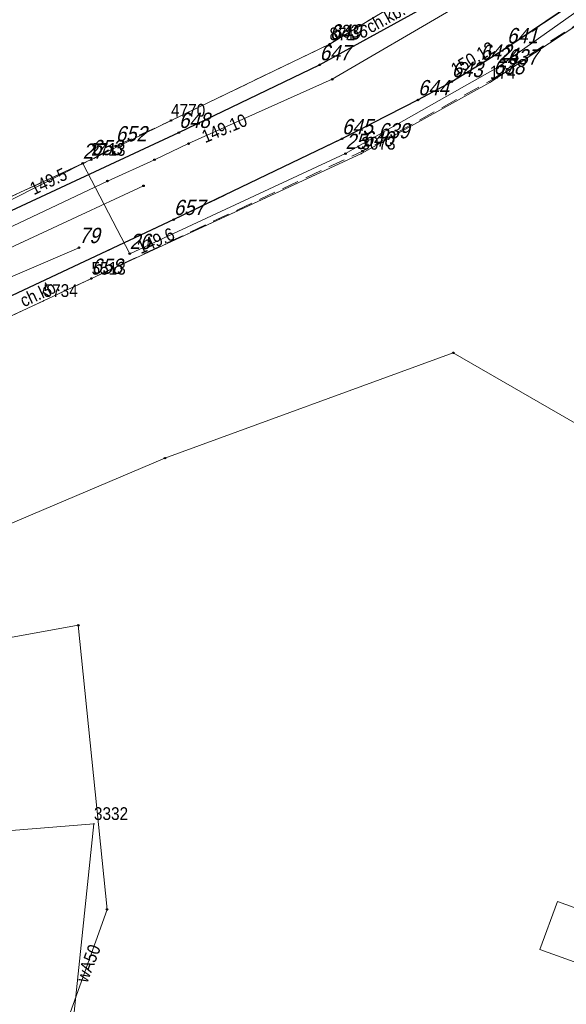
# Model space of a CAD drawing. Header units: metres. Extents: x 5551907 to 5556416, y 5709283 to 5712755.
# Tile 89 of 100: x 5554703 to 5554735, y 5710587 to 5710645. Entities that reach past the tile are written whole.
import ezdxf
from ezdxf.enums import TextEntityAlignment as Align

# ---------------------------------------------------------------- set-up
doc = ezdxf.new("R2010")
doc.units = ezdxf.units.M
for name, pattern in [('1.0_0.5', [1.5, 1, -0.5]), ('1.5_0.5', [2, 1.5, -0.5]), ('219-500', [0])]:
    doc.linetypes.add(name, pattern=pattern)
doc.layers.get('0').update_dxf_attribs({"color": 2, "lineweight": 5})
doc.styles.get("Standard").update_dxf_attribs({"font": 'Working1250', "width": 0.75})

# ---------------------------------------------------------------- blocks, each defined once
blk = doc.blocks.new('203')
at = {"linetype": 'Continuous', "lineweight": 0}
h = blk.add_hatch(color=0, dxfattribs=at)
edge = h.paths.add_edge_path()
edge.add_arc((0, 0), 0.045, 0, 360)
blk = doc.blocks.new('PW01')
at = {"linetype": 'Continuous', "lineweight": 13}
h = blk.add_hatch(color=0, dxfattribs=at)
edge = h.paths.add_edge_path()
edge.add_arc((0, 0), 0.045, 0, 360)
blk = doc.blocks.new('PIKIETAW1891')
at = {"color": 0}
blk.add_circle((0, 0), 0.045, dxfattribs=at)

msp = doc.modelspace()

# ---------------------------------------------------------------- linework, layer by layer
at = {"layer": '217-kontur klasyfikacyjny', "color": 3, "linetype": 'CONTINUOUS', "lineweight": 18, "flags": 128}
for points in [[(5554706.95, 5710597.94), (5554692.91, 5710596.81)], [(5554705.7, 5710585.93), (5554706.95, 5710597.94)]]:
    msp.add_lwpolyline(points, dxfattribs=at)
at = {"layer": '218-kontur użytku gruntowego', "color": 3, "linetype": 'CONTINUOUS', "lineweight": 18, "flags": 128}
for points in [[(5554721.04, 5710643.94), (5554731.59, 5710650.28)], [(5554731.59, 5710650.28), (5554721.04, 5710643.94)], [(5554730.21, 5710641.53), (5554743.32, 5710650.18)], [(5554711.48, 5710639.29), (5554720.79, 5710643.78)], [(5554720.79, 5710643.78), (5554711.48, 5710639.29)], [(5554720.79, 5710643.78), (5554721.04, 5710643.94)], [(5554721.04, 5710643.94), (5554720.79, 5710643.78)], [(5554722.66, 5710637.35), (5554730.21, 5710641.53)], [(5554706.79, 5710636.99), (5554711.48, 5710639.29)], [(5554711.48, 5710639.29), (5554706.79, 5710636.99)], [(5554711.77, 5710632.3), (5554722.66, 5710637.35)], [(5554697.4, 5710632.67), (5554706.79, 5710636.99)], [(5554706.79, 5710636.99), (5554697.4, 5710632.67)], [(5554706.81, 5710630), (5554711.77, 5710632.3)], [(5554703.99, 5710628.69), (5554706.81, 5710630)], [(5554694.6, 5710624.29), (5554703.99, 5710628.69)], [(5554706.95, 5710597.94), (5554692.91, 5710596.81)], [(5554705.7, 5710585.93), (5554706.95, 5710597.94)], [(5554734.18, 5710593.38), (5554733.14, 5710590.56)], [(5554739.46, 5710591.47), (5554734.18, 5710593.38)], [(5554733.14, 5710590.56), (5554740.4, 5710587.94)]]:
    msp.add_lwpolyline(points, dxfattribs=at)
at = {"layer": '219-działka ewidencyjna', "color": 7, "linetype": '219-500', "lineweight": 18, "flags": 128}
for points in [[(5554731.59, 5710650.28), (5554721.04, 5710643.94)], [(5554743.32, 5710650.18), (5554730.21, 5710641.53)], [(5554720.79, 5710643.78), (5554711.48, 5710639.29)], [(5554721.04, 5710643.94), (5554720.79, 5710643.78)], [(5554730.21, 5710641.53), (5554722.66, 5710637.35)], [(5554711.48, 5710639.29), (5554706.79, 5710636.99)], [(5554722.66, 5710637.35), (5554706.81, 5710630)], [(5554706.79, 5710636.99), (5554697.4, 5710632.67)], [(5554706.81, 5710630), (5554703.99, 5710628.69)], [(5554703.99, 5710628.69), (5554694.6, 5710624.29)], [(5554706.95, 5710597.94), (5554692.91, 5710596.81)], [(5554706.95, 5710597.94), (5554705.7, 5710585.93)]]:
    msp.add_lwpolyline(points, dxfattribs=at)
at = {"layer": 'chodnik', "color": 7, "linetype": '1.0_0.5', "lineweight": 18, "flags": 128}
for points in [[(5554822.56, 5710629.62), (5554823.07, 5710631.69), (5554822.76, 5710632.42), (5554822.16, 5710632.87), (5554797.97, 5710645.4), (5554784.56, 5710652.72), (5554777.43, 5710656.69), (5554765.45, 5710663.66), (5554763.72, 5710664.52), (5554762.58, 5710665.03), (5554761.31, 5710665.3), (5554759.92, 5710665.33), (5554758.83, 5710665.13), (5554757.81, 5710664.56), (5554749.52, 5710657.3), (5554747.33, 5710655.37), (5554741.94, 5710650.89), (5554740.7, 5710650.01), (5554739.41, 5710649.11), (5554735.01, 5710646.12), (5554731.21, 5710643.56), (5554729.65, 5710642.59), (5554727.97, 5710641.57), (5554725.99, 5710640.5), (5554721.52, 5710638.21), (5554711.64, 5710633.46), (5554698.51, 5710627.3), (5554679.94, 5710618.74), (5554666.85, 5710611.99), (5554634.91, 5710595.04), (5554635.54, 5710593.77), (5554645.79, 5710599.54), (5554659.6, 5710607.16), (5554666.51, 5710610.89), (5554681.42, 5710618.39), (5554684.82, 5710620.01), (5554694.58, 5710624.29), (5554706.8, 5710630), (5554722.73, 5710637.49), (5554723.66, 5710637.97), (5554730.42, 5710641.73), (5554731.23, 5710642.31), (5554735.8, 5710645.24), (5554743.3, 5710650.2), (5554750.14, 5710656.12), (5554758.1, 5710663.03), (5554758.94, 5710663.56), (5554760.39, 5710663.54), (5554761.56, 5710663.39), (5554763.13, 5710662.86), (5554773.67, 5710656.93), (5554776.6, 5710655.29), (5554780.82, 5710652.92), (5554781.82, 5710652.39), (5554793.4, 5710646.13), (5554794.26, 5710645.64), (5554797.08, 5710644.23), (5554821.96, 5710631.08)], [(5554731.59, 5710650.28), (5554720.8, 5710643.78), (5554711.48, 5710639.29), (5554708.23, 5710637.79), (5554706.79, 5710636.98), (5554682.16, 5710625.65), (5554672.25, 5710620.66), (5554654.78, 5710611.63), (5554655.26, 5710610.85), (5554682.55, 5710624.86), (5554697.76, 5710631.97), (5554711.94, 5710638.58), (5554720.21, 5710642.56), (5554725.98, 5710645.74), (5554732.06, 5710649.65)]]:
    msp.add_lwpolyline(points, close=True, dxfattribs=at)
at = {"layer": 'jezdnia', "color": 7, "linetype": '1.5_0.5', "lineweight": 18, "flags": 128}
msp.add_lwpolyline([(5554960.4, 5710656.5), (5554906.47, 5710662.98), (5554877.76, 5710666.56), (5554844.75, 5710670.52), (5554844.36, 5710670.62), (5554836.19, 5710671.48), (5554835, 5710671.52), (5554832.57, 5710671.61), (5554815.48, 5710673.46), (5554790.07, 5710676.26), (5554775.78, 5710677.78), (5554773.92, 5710677.97), (5554760.44, 5710680.19), (5554759.28, 5710680.26), (5554757.52, 5710672.29), (5554758.12, 5710671.79), (5554746.56, 5710661.39), (5554737.06, 5710653), (5554732.06, 5710649.65), (5554725.98, 5710645.74), (5554720.21, 5710642.56), (5554711.94, 5710638.58), (5554697.76, 5710631.97), (5554682.55, 5710624.86), (5554655.26, 5710610.85), (5554633.01, 5710599.07), (5554634.91, 5710595.04), (5554666.85, 5710611.99), (5554679.94, 5710618.74), (5554698.51, 5710627.3), (5554711.64, 5710633.46), (5554721.52, 5710638.21), (5554725.99, 5710640.5), (5554727.97, 5710641.57), (5554729.65, 5710642.59), (5554731.21, 5710643.56), (5554735.01, 5710646.12), (5554739.41, 5710649.11), (5554740.7, 5710650.01), (5554741.94, 5710650.89), (5554747.33, 5710655.37), (5554749.52, 5710657.3), (5554757.81, 5710664.56), (5554758.83, 5710665.13), (5554759.92, 5710665.33), (5554761.31, 5710665.3), (5554762.58, 5710665.03), (5554763.72, 5710664.52), (5554765.45, 5710663.66), (5554777.43, 5710656.69), (5554784.56, 5710652.72), (5554797.97, 5710645.4), (5554822.16, 5710632.87), (5554822.76, 5710632.42), (5554823.07, 5710631.69), (5554826.45, 5710643.45), (5554813.45, 5710647.32), (5554799.47, 5710651.22), (5554799.55, 5710651.6), (5554787.36, 5710658.2), (5554782.04, 5710661.17), (5554772.82, 5710667.29), (5554772.29, 5710667.99), (5554772.06, 5710668.48), (5554771.95, 5710669.21), (5554772.13, 5710670), (5554772.39, 5710670.53), (5554773.8, 5710671.27), (5554774.71, 5710671.47), (5554775.67, 5710671.48), (5554789.27, 5710670.27), (5554814.11, 5710667.66), (5554832.89, 5710665.56), (5554842.5, 5710664.98), (5554843.74, 5710664.94), (5554877.17, 5710660.79), (5554906.04, 5710657.27), (5554959.91, 5710650.89)], close=True, dxfattribs=at)
at = {"layer": 'krawężnik', "color": 7, "linetype": 'CONTINUOUS', "lineweight": 25, "flags": 128}
for points in [[(5554633.01, 5710599.07), (5554655.26, 5710610.85), (5554682.55, 5710624.86), (5554697.76, 5710631.97), (5554711.94, 5710638.58), (5554720.21, 5710642.56), (5554725.98, 5710645.74), (5554732.06, 5710649.65), (5554737.06, 5710653), (5554746.56, 5710661.39), (5554758.12, 5710671.79), (5554757.53, 5710672.29)], [(5554757.81, 5710664.56), (5554749.52, 5710657.3), (5554747.33, 5710655.37), (5554741.94, 5710650.89), (5554740.7, 5710650.01), (5554739.41, 5710649.11), (5554735.01, 5710646.12), (5554731.21, 5710643.56), (5554729.65, 5710642.59), (5554727.97, 5710641.57), (5554725.99, 5710640.5), (5554721.52, 5710638.21), (5554711.64, 5710633.46), (5554698.51, 5710627.3), (5554679.94, 5710618.74), (5554666.85, 5710611.99), (5554634.91, 5710595.04)]]:
    msp.add_lwpolyline(points, dxfattribs=at)
at = {"layer": 'przewód elektroenergetyczny podziemny', "color": 1, "linetype": 'CONTINUOUS', "lineweight": 18, "flags": 128}
msp.add_lwpolyline([(5554743.5, 5710651.51), (5554730.66, 5710642.4), (5554721.73, 5710637.34), (5554709.05, 5710631.46), (5554706.29, 5710636.77), (5554691.58, 5710629.29), (5554676.4, 5710622.17), (5554643.26, 5710604.68), (5554631.88, 5710599.03), (5554628.03, 5710604.51), (5554618.42, 5710600.52), (5554598.73, 5710590.31), (5554584.04, 5710584.65), (5554571.96, 5710604.65), (5554563.95, 5710617.02), (5554555.71, 5710632), (5554544.41, 5710649.74), (5554530.65, 5710671.55), (5554500.98, 5710648.51), (5554494.46, 5710639.26)], dxfattribs=at)
at = {"layer": 'przewód gazowy', "color": 40, "linetype": 'CONTINUOUS', "lineweight": 18, "flags": 128}
msp.add_lwpolyline([(5554629.51, 5710592.95), (5554630.16, 5710593.26), (5554630.97, 5710593.62), (5554634.44, 5710595.4), (5554639.75, 5710598.11), (5554641.72, 5710600.26), (5554645.29, 5710604.09), (5554645.85, 5710604.87), (5554672.38, 5710618.88), (5554682.9, 5710624.07), (5554692.93, 5710628.71), (5554707.74, 5710635.73), (5554710.51, 5710636.98), (5554712.51, 5710637.93), (5554720.95, 5710641.71), (5554728.14, 5710645.91), (5554734.06, 5710650), (5554738.66, 5710653.35), (5554741.1, 5710655.6), (5554747.26, 5710661.27), (5554758.04, 5710671.04), (5554760.74, 5710673.5), (5554761.53, 5710673.9)], dxfattribs=at)
at = {"layer": 'przewód kanalizacyjny', "color": 34, "linetype": 'CONTINUOUS', "lineweight": 18, "flags": 128}
msp.add_lwpolyline([(5554663.71, 5710613.43), (5554694.69, 5710628.39), (5554709.86, 5710635.45)], dxfattribs=at)
at = {"layer": 'przewód wodociągowy', "color": 5, "linetype": 'CONTINUOUS', "lineweight": 18, "flags": 128}
for points in [[(5554706.07, 5710631.81), (5554696.61, 5710627.74), (5554681.35, 5710620.94), (5554665.21, 5710612.71), (5554659.28, 5710609.41), (5554658.95, 5710609.2), (5554655.16, 5710607.41), (5554652.1, 5710605.4), (5554638.3, 5710597.31), (5554632.59, 5710594.3), (5554632.07, 5710594.03), (5554628.8, 5710599.72), (5554628.68, 5710599.91)], [(5554681.28, 5710602.73), (5554689, 5710606.47), (5554688.07, 5710609.65), (5554711.12, 5710619.44), (5554728.06, 5710625.63), (5554744.6, 5710616.08), (5554753.53, 5710627.5), (5554755.6, 5710626.38)], [(5554659.17, 5710609.36), (5554661.31, 5710610.34), (5554679.73, 5710619.68), (5554695.68, 5710627.03), (5554697.74, 5710622.43), (5554700.92, 5710612.17), (5554701.61, 5710608.82), (5554706.03, 5710609.61), (5554707.72, 5710592.91), (5554699.25, 5710569.24)]]:
    msp.add_lwpolyline(points, dxfattribs=at)

# ---------------------------------------------------------------- block references
at = {"layer": '203-punkt graniczny', "color": 7, "linetype": 'CONTINUOUS', "lineweight": 18}
for p in [(5554720.79, 5710643.78), (5554721.04, 5710643.94), (5554730.21, 5710641.53), (5554711.48, 5710639.29), (5554722.66, 5710637.35), (5554706.79, 5710636.99), (5554706.81, 5710630), (5554703.99, 5710628.69), (5554706.95, 5710597.94)]:
    msp.add_blockref('203', p, dxfattribs=at)
at = {"layer": 'pikieta sztuczna', "color": 7, "linetype": 'CONTINUOUS', "lineweight": 13}
msp.add_blockref('PW01', (5554727.97, 5710641.57), dxfattribs=at)
at = {"layer": 'Punkt roboczy BDOT GESUT K1', "color": 6, "linetype": 'CONTINUOUS', "lineweight": 18}
for p in [(5554720.8, 5710643.78), (5554731.21, 5710643.56), (5554731.21, 5710643.56), (5554731.21, 5710643.56), (5554720.21, 5710642.56), (5554720.21, 5710642.56), (5554720.21, 5710642.56), (5554729.65, 5710642.59), (5554729.65, 5710642.59), (5554729.65, 5710642.59), (5554730.66, 5710642.4), (5554731.23, 5710642.31), (5554720.95, 5710641.71), (5554730.42, 5710641.73), (5554727.97, 5710641.57), (5554727.97, 5710641.57), (5554727.97, 5710641.57), (5554727.97, 5710641.57), (5554725.99, 5710640.5), (5554725.99, 5710640.5), (5554725.99, 5710640.5), (5554711.48, 5710639.29), (5554711.94, 5710638.58), (5554711.94, 5710638.58), (5554711.94, 5710638.58), (5554721.52, 5710638.21), (5554721.52, 5710638.21), (5554721.52, 5710638.21), (5554708.23, 5710637.79), (5554712.51, 5710637.93), (5554712.51, 5710637.93), (5554723.66, 5710637.97), (5554721.73, 5710637.34), (5554722.73, 5710637.49), (5554706.29, 5710636.77), (5554706.29, 5710636.77), (5554706.79, 5710636.98), (5554710.51, 5710636.98), (5554707.74, 5710635.73), (5554709.86, 5710635.45), (5554711.64, 5710633.46), (5554711.64, 5710633.46), (5554711.64, 5710633.46), (5554706.07, 5710631.81), (5554709.05, 5710631.46), (5554709.05, 5710631.46), (5554706.8, 5710630), (5554728.06, 5710625.63), (5554711.12, 5710619.44), (5554706.03, 5710609.61), (5554707.72, 5710592.91)]:
    msp.add_blockref('PIKIETAW1891', p, dxfattribs=at)
at = {"layer": 'rzedna', "color": 40, "linetype": 'CONTINUOUS', "lineweight": 18}
msp.add_blockref('PW01', (5554712.51, 5710637.93), dxfattribs=at)
at = {"layer": 'rzedna', "color": 1, "linetype": 'CONTINUOUS', "lineweight": 18}
for p in [(5554706.29, 5710636.77), (5554709.05, 5710631.46)]:
    msp.add_blockref('PW01', p, dxfattribs=at)

# ---------------------------------------------------------------- texts
at = {"layer": '203-punkt graniczny-Atr103', "color": 7, "width": 0.9}
for s, p in [('871', (5554720.79, 5710643.78)), ('871', (5554720.79, 5710643.78)), ('3336', (5554721.04, 5710643.94)), ('3336', (5554721.04, 5710643.94)), ('174', (5554730.21, 5710641.53)), ('174', (5554730.21, 5710641.53)), ('4770', (5554711.48, 5710639.29)), ('4770', (5554711.48, 5710639.29)), ('3073', (5554722.66, 5710637.35)), ('3073', (5554722.66, 5710637.35)), ('2713', (5554706.79, 5710636.99)), ('2713', (5554706.79, 5710636.99)), ('5513', (5554706.81, 5710630)), ('5513', (5554706.81, 5710630)), ('5734', (5554703.99, 5710628.69)), ('5734', (5554703.99, 5710628.69)), ('3332', (5554706.95, 5710597.94)), ('3332', (5554706.95, 5710597.94))]:
    msp.add_text(s, height=0.75, dxfattribs=at).set_placement(p, align=Align.BOTTOM_LEFT)
at = {"layer": 'chodnik-Atr17', "color": 7, "width": 0.9}
for rotation, p in [(28.86, (5554723.21, 5710644.4)), (25.045, (5554702.83, 5710628.3))]:
    msp.add_text('ch.kb.', height=0.75, rotation=rotation, dxfattribs=at).set_placement(p)
at = {"layer": 'pikieta sztuczna-Atr2', "color": 7, "width": 0.9}
msp.add_text('150.12', height=0.75, rotation=31.263, dxfattribs=at).set_placement((5554728.22, 5710641.9))
at = {"layer": 'przewód wodociągowy-Atr1', "color": 5, "width": 0.9}
msp.add_text('wA50', height=0.75, rotation=68.998, dxfattribs=at).set_placement((5554706.21, 5710588.68), align=Align.MIDDLE_LEFT)
at = {"layer": 'Punkt roboczy BDOT GESUT K1-Atr103', "color": 6, "oblique": 15, "width": 0.9}
for s, p in [('649', (5554720.8, 5710643.78)), ('641', (5554731.21, 5710643.56)), ('641', (5554731.21, 5710643.56)), ('641', (5554731.21, 5710643.56)), ('647', (5554720.21, 5710642.56)), ('647', (5554720.21, 5710642.56)), ('647', (5554720.21, 5710642.56)), ('642', (5554729.65, 5710642.59)), ('642', (5554729.65, 5710642.59)), ('642', (5554729.65, 5710642.59)), ('24', (5554730.66, 5710642.4)), ('637', (5554731.23, 5710642.31)), ('638', (5554730.42, 5710641.73)), ('643', (5554727.97, 5710641.57)), ('643', (5554727.97, 5710641.57)), ('643', (5554727.97, 5710641.57)), ('643', (5554727.97, 5710641.57)), ('644', (5554725.99, 5710640.5)), ('644', (5554725.99, 5710640.5)), ('644', (5554725.99, 5710640.5)), ('648', (5554711.94, 5710638.58)), ('648', (5554711.94, 5710638.58)), ('648', (5554711.94, 5710638.58)), ('645', (5554721.52, 5710638.21)), ('645', (5554721.52, 5710638.21)), ('645', (5554721.52, 5710638.21)), ('652', (5554708.23, 5710637.79)), ('639', (5554723.66, 5710637.97)), ('25', (5554721.73, 5710637.34)), ('640', (5554722.73, 5710637.49)), ('27', (5554706.29, 5710636.77)), ('27', (5554706.29, 5710636.77)), ('653', (5554706.79, 5710636.98)), ('657', (5554711.64, 5710633.46)), ('657', (5554711.64, 5710633.46)), ('657', (5554711.64, 5710633.46)), ('79', (5554706.07, 5710631.81)), ('26', (5554709.05, 5710631.46)), ('26', (5554709.05, 5710631.46)), ('658', (5554706.8, 5710630))]:
    msp.add_text(s, height=0.9, dxfattribs=at).set_placement(p, align=Align.BOTTOM_LEFT)
at = {"layer": 'rzedna-Atr2', "color": 40, "width": 0.9}
msp.add_text('149.10', height=0.75, rotation=22.767, dxfattribs=at).set_placement((5554713.34, 5710638.3), align=Align.MIDDLE_LEFT)
at = {"layer": 'rzedna-Atr2', "color": 1, "width": 0.9}
for s, rotation, p in [('149.5', 25.633, (5554703.26, 5710635.23)), ('149.6', 23.774, (5554709.55, 5710631.77))]:
    msp.add_text(s, height=0.75, rotation=rotation, dxfattribs=at).set_placement(p, align=Align.MIDDLE_LEFT)

doc.saveas('drawing.dxf')
